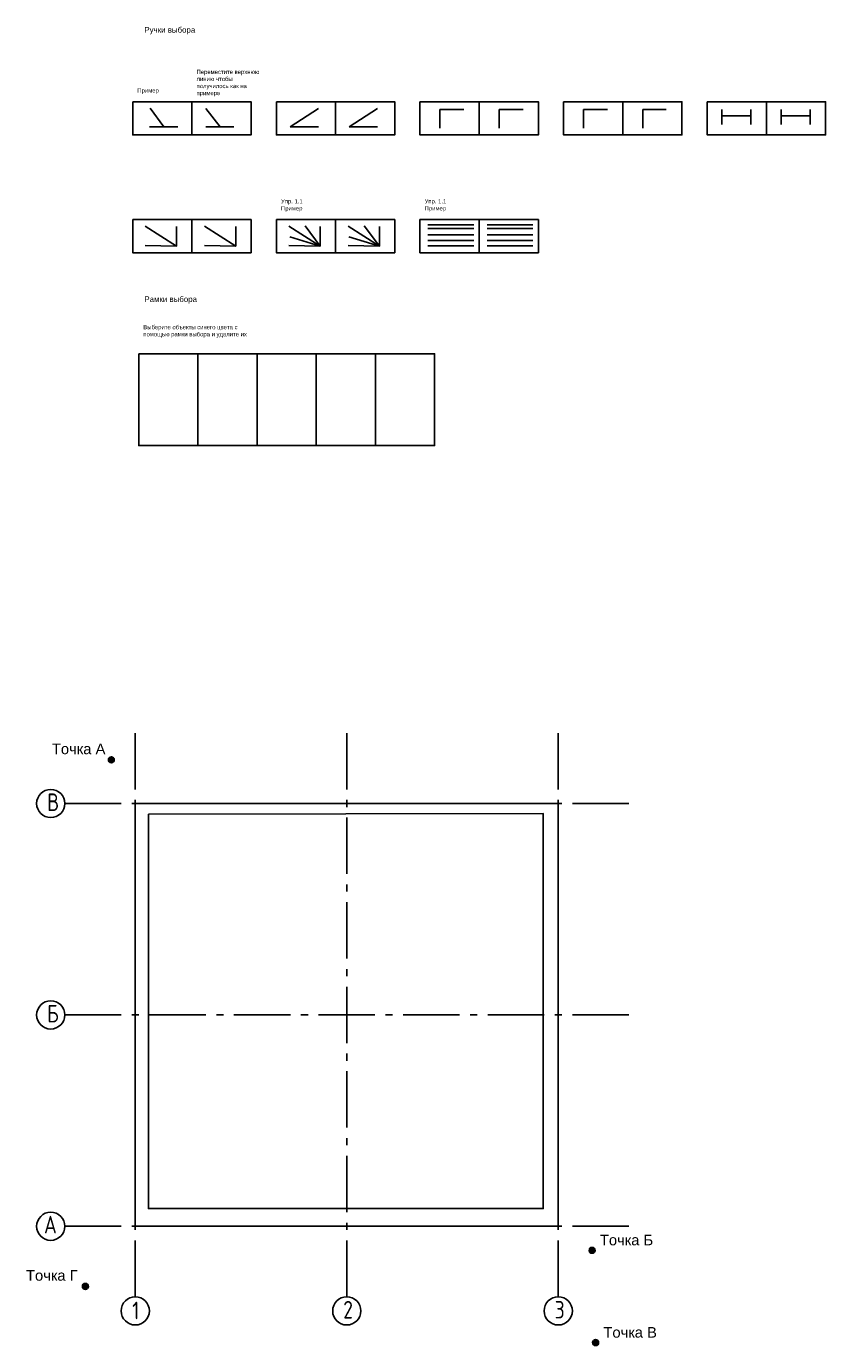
# Model space of a CAD drawing. Header units: millimetres. Extents: x 14295 to 25633, y 36897 to 55618.
import ezdxf

# ---------------------------------------------------------------- set-up
doc = ezdxf.new("R2010")
doc.units = ezdxf.units.MM
doc.linetypes.add('ГОСТ 2.303 6', pattern=[12, 8, -1.5, 1, -1.5])
doc.layers.add('Оси', color=7, linetype='Continuous')
doc.layers.add('Стены', color=1, linetype='Continuous')
doc.styles.get("Standard").update_dxf_attribs({"font": 'arial.ttf'})
doc.styles.add('ГОСТ 2.304', font='CS_Gost2304.shx')

msp = doc.modelspace()

# ---------------------------------------------------------------- hatches: boundary and pattern name
at = {"ltscale": 100}
h = msp.add_hatch(color=256, dxfattribs=at)
h.dxf.hatch_style = 1
edge = h.paths.add_edge_path()
edge.add_arc((15500, 45210), 42.4, 359.64, 719.64)
h = msp.add_hatch(color=256, dxfattribs=at)
h.dxf.hatch_style = 1
edge = h.paths.add_edge_path()
edge.add_arc((22320, 38249), 42.4, 359.64, 719.64)
h = msp.add_hatch(color=256, dxfattribs=at)
h.dxf.hatch_style = 1
edge = h.paths.add_edge_path()
edge.add_arc((15132, 37738), 42.4, 359.64, 719.64)
h = msp.add_hatch(color=256, dxfattribs=at)
h.dxf.hatch_style = 1
edge = h.paths.add_edge_path()
edge.add_arc((22370, 36939), 42.4, 359.64, 719.64)

# ---------------------------------------------------------------- linework, layer by layer
for p, q in [((16052, 54456), (16243, 54195)), ((16839, 54454), (17042, 54193)), ((18037, 54193), (18437, 54454)), ((18876, 54193), (19276, 54454)), ((20161, 54440), (20161, 54172)), ((20502, 54440), (20161, 54440)), ((21001, 54440), (21001, 54172)), ((21342, 54440), (21001, 54440)), ((22199, 54440), (22199, 54172)), ((22539, 54440), (22199, 54440)), ((23038, 54440), (23038, 54172)), ((23372, 54440), (23038, 54440)), ((24161, 54438), (24161, 54224)), ((24161, 54348), (24574, 54348)), ((24574, 54438), (24574, 54224)), ((25001, 54438), (25001, 54224)), ((25001, 54348), (25414, 54348)), ((25414, 54438), (25414, 54224)), ((16043, 54195), (16443, 54195)), ((16839, 54193), (17239, 54193)), ((18037, 54193), (18437, 54193)), ((18876, 54193), (19276, 54193)), ((15982, 52782), (16426, 52497)), ((16426, 52780), (16426, 52497)), ((16822, 52782), (17265, 52497)), ((17265, 52780), (17265, 52497)), ((18020, 52782), (18463, 52497)), ((18032, 52631), (18463, 52497)), ((18248, 52786), (18463, 52497)), ((18463, 52780), (18463, 52497)), ((18859, 52782), (19303, 52497)), ((18871, 52631), (19303, 52497)), ((19088, 52786), (19303, 52497)), ((19303, 52780), (19303, 52497)), ((16426, 52497), (15982, 52510)), ((17265, 52497), (16822, 52510)), ((18463, 52497), (18020, 52510)), ((19303, 52497), (18859, 52510))]:
    msp.add_line(p, q, dxfattribs=at)
for p, q in [((19990, 52802), (20418, 52802)), ((20418, 52802), (20641, 52802)), ((20830, 52802), (21258, 52802)), ((21258, 52802), (21481, 52802)), ((19990, 52748), (20530, 52748)), ((19990, 52661), (20207, 52661)), ((20207, 52661), (20641, 52661)), ((20530, 52748), (20641, 52748)), ((20830, 52748), (21369, 52748)), ((20830, 52661), (21258, 52661)), ((21258, 52661), (21481, 52661)), ((21369, 52748), (21481, 52748)), ((19990, 52580), (20150, 52580)), ((19990, 52503), (20150, 52503)), ((20150, 52580), (20641, 52580)), ((20150, 52503), (20641, 52503)), ((20830, 52580), (21103, 52580)), ((20830, 52503), (21387, 52503)), ((21103, 52580), (21481, 52580)), ((21387, 52503), (21481, 52503))]:
    msp.add_line(p, q)
for points in [[(15803, 54549), (16643, 54549), (16643, 54078), (15803, 54078)], [(16643, 54549), (17483, 54549), (17483, 54078), (16643, 54078)], [(17841, 54549), (18680, 54549), (18680, 54078), (17841, 54078)], [(18680, 54549), (19520, 54549), (19520, 54078), (18680, 54078)], [(19878, 54549), (20718, 54549), (20718, 54078), (19878, 54078)], [(20718, 54549), (21558, 54549), (21558, 54078), (20718, 54078)], [(21916, 54549), (22756, 54549), (22756, 54078), (21916, 54078)], [(22756, 54549), (23595, 54549), (23595, 54078), (22756, 54078)], [(23953, 54549), (24793, 54549), (24793, 54078), (23953, 54078)], [(24793, 54549), (25633, 54549), (25633, 54078), (24793, 54078)], [(15803, 52876), (16643, 52876), (16643, 52406), (15803, 52406)], [(16643, 52876), (17483, 52876), (17483, 52406), (16643, 52406)], [(17841, 52876), (18680, 52876), (18680, 52406), (17841, 52406)], [(18680, 52876), (19520, 52876), (19520, 52406), (18680, 52406)], [(19878, 52876), (20718, 52876), (20718, 52406), (19878, 52406)], [(20718, 52876), (21558, 52876), (21558, 52406), (20718, 52406)], [(15888, 50972), (16728, 50972), (16728, 49670), (15888, 49670)], [(16728, 50972), (17567, 50972), (17567, 49670), (16728, 49670)], [(17567, 50972), (18407, 50972), (18407, 49670), (17567, 49670)], [(18407, 50972), (19247, 50972), (19247, 49670), (18407, 49670)], [(19247, 50972), (20086, 50972), (20086, 49670), (19247, 49670)]]:
    msp.add_lwpolyline(points, close=True, dxfattribs=at)
for centre in [(15500, 45210), (22320, 38249), (15132, 37738), (22370, 36939)]:
    msp.add_circle(centre, 42.4, dxfattribs=at)
at = {"layer": 'Оси', "linetype": 'ГОСТ 2.303 6', "ltscale": 100}
for p, q in [((15840, 45590), (15840, 37590)), ((18840, 45590), (18840, 37590)), ((21840, 45590), (21840, 37590)), ((14840, 44590), (22840, 44590)), ((14840, 41590), (22840, 41590)), ((14840, 38590), (22840, 38590))]:
    msp.add_line(p, q, dxfattribs=at)
at = {"layer": 'Оси', "ltscale": 100}
for centre in [(14640, 44590), (14640, 41590), (14640, 38590), (15840, 37390), (18840, 37390), (21840, 37390)]:
    msp.add_circle(centre, 200, dxfattribs=at)
at = {"layer": 'Стены', "ltscale": 100}
for points in [[(21840, 44590), (21840, 38590), (15840, 38590), (15840, 44590), (21840, 44590)], [(16027, 44441), (21627, 44447), (21627, 38841), (16027, 38841), (16027, 44441)]]:
    msp.add_lwpolyline(points, close=True, dxfattribs=at)

# ---------------------------------------------------------------- texts
at = {"attachment_point": 1, "style": 'ГОСТ 2.304'}
for s, insert, char_height, width in [('{\\fArial|b0|i0|c0|p34;Ручки выбора}', (15969, 55609), 80, 1646.56), ('{\\fArial|b0|i0|c0|p34;Переместите верхнюю линию чтобы получилось как на примере}', (16709, 55002), 60, 935.39), ('{\\fArial|b0|i0|c0|p34;\\PПример}', (15869, 54839), 60, 483.8), ('{\\fArial|b0|i0|c0|p34;Упр. 1.1\\PПример}', (17907, 53166), 60, 440.78), ('{\\fArial|b0|i0|c0|p34;Упр. 1.1\\PПример}', (19944, 53166), 60, 440.78), ('{\\fArial|b0|i0|c0|p34;Рамки выбора}', (15969, 51787), 80, 1646.56), ('{\\fArial|b0|i0|c0|p34;Выберите объекты синего цвета с помощью рамки выбора и удалите их}', (15954, 51380), 60, 1579.13)]:
    msp.add_mtext(s, dxfattribs=dict(at, insert=insert, char_height=char_height, width=width))
at = {"ltscale": 100, "char_height": 150, "width": 1310, "attachment_point": 1}
for s, insert in [('Точка А\\P', (14656, 45440)), ('Точка Б\\P', (22430, 38470)), ('Точка Г\\P', (14289, 37968)), ('Точка В\\P', (22480, 37160))]:
    msp.add_mtext(s, dxfattribs=dict(at, insert=insert))
at = {"layer": 'Оси', "ltscale": 100, "char_height": 250, "width": 270.12, "attachment_point": 1, "style": 'ГОСТ 2.304'}
for s, insert in [('В', (14589, 44733)), ('Б', (14589, 41733)), ('А', (14545, 38739)), ('1', (15796, 37520)), ('2', (18790, 37531)), ('3', (21790, 37531))]:
    msp.add_mtext(s, dxfattribs=dict(at, insert=insert))

doc.saveas('drawing.dxf')
